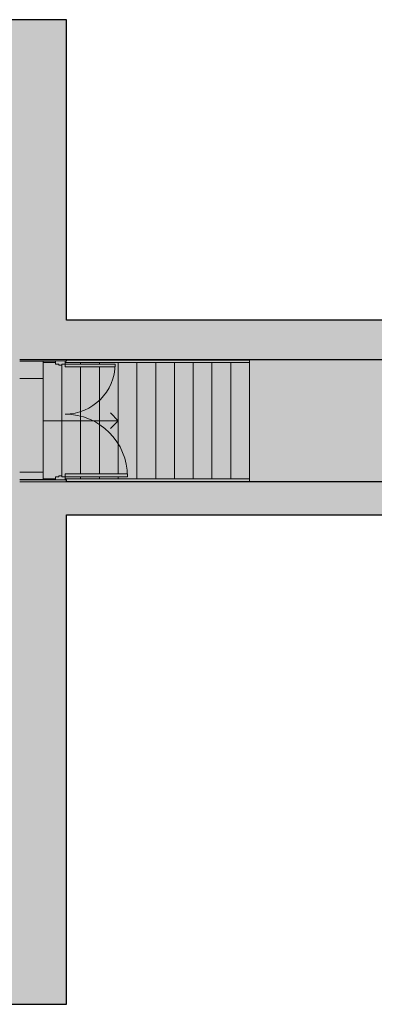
# Model space of a CAD drawing. Header units: inches. Extents: x -112469 to 885939, y -131046 to 286269.
# Tile 9 of 138: x -73776 to -68105, y -117025 to -101297. Entities that reach past the tile are written whole.
import ezdxf

# ---------------------------------------------------------------- set-up
doc = ezdxf.new("R2010")
doc.units = ezdxf.units.IN
doc.header["$MEASUREMENT"] = 0
doc.linetypes.add('Ponad', pattern=[0.396875, 0.238125, -0.15875])
for name, color, linetype, lineweight in [('A-AREA', 251, 'Continuous', 9), ('A-DETL-GENF', 254, 'Continuous', 9), ('A-DETL-THIN', 251, 'Continuous', 9), ('A-DOOR', 251, 'Continuous', 9), ('A-DOOR-FRAM', 251, 'Continuous', 18), ('A-FLOR', 251, 'Continuous', 9), ('A-FLOR-HRAL', 251, 'Continuous', 9), ('A-WALL', 251, 'Continuous', 9), ('A-WALL-PATT', 254, 'Continuous', 25), ('I-WALL', 251, 'Continuous', 9), ('S-STRS', 251, 'Continuous', 9), ('S-STRS-ANNO', 251, 'Continuous', 9)]:
    doc.layers.add(name, color=color, linetype=linetype, lineweight=lineweight)

# ---------------------------------------------------------------- blocks, each defined once
blk = doc.blocks.new('Typ poręczy górnej - Górna poręcz_wewnętrzny_-448708-3_Poziom parteru')
at = {"layer": 'A-FLOR-HRAL'}
for p, q in [((18213.1, -9386.3), (17920.6, -9386.3)), ((17883.1, -9390.3), (17903.1, -9390.3)), ((17918.1, -9390.3), (18213.1, -9390.3))]:
    blk.add_line(p, q, dxfattribs=at)
at = {"layer": 'A-FLOR-HRAL', "flags": 128}
for points in [[(17883.1, -9388.5), (17883.1, -9388.3), (17883.1, -9388)], [(18213.1, -9388), (18213.1, -9388.3), (18213.1, -9388.5)]]:
    blk.add_lwpolyline(points, dxfattribs=at)
blk = doc.blocks.new('Typ poręczy górnej - Górna poręcz_wewnętrzny_-V7-3_Poziom parteru')
at = {"layer": 'A-FLOR-HRAL'}
for p, q in [((17883.1, -9390.3), (17883.1, -9387.7)), ((18213.1, -9386.3), (17920.6, -9386.3)), ((18213.1, -9390.3), (18213.1, -9386.3)), ((17903.1, -9390.3), (17883.1, -9390.3)), ((18213.1, -9390.3), (17918.1, -9390.3))]:
    blk.add_line(p, q, dxfattribs=at)
blk = doc.blocks.new('Typ poręczy górnej - Górna poręcz_wewnętrzny_-448719-3_Poziom parteru')
at = {"layer": 'A-FLOR-HRAL'}
for p, q in [((17903.1, -9576.2), (17883.1, -9576.2)), ((18213.1, -9576.2), (17918.1, -9576.2)), ((17920.6, -9580.2), (18213.1, -9580.2))]:
    blk.add_line(p, q, dxfattribs=at)
at = {"layer": 'A-FLOR-HRAL', "flags": 128}
blk.add_lwpolyline([(18213.1, -9578), (18213.1, -9578.2), (18213.1, -9578.4)], dxfattribs=at)
blk = doc.blocks.new('Typ poręczy górnej - Górna poręcz_wewnętrzny_-V8-3_Poziom parteru')
at = {"layer": 'A-FLOR-HRAL'}
for p, q in [((17883.1, -9577.7), (17883.1, -9576.2)), ((17903.1, -9576.2), (17883.1, -9576.2)), ((18213.1, -9576.2), (17918.1, -9576.2)), ((18213.1, -9580.2), (18213.1, -9576.2)), ((18213.1, -9580.2), (17920.6, -9580.2))]:
    blk.add_line(p, q, dxfattribs=at)
blk = doc.blocks.new('Drzwi-korytarz-niesymetryczne-wpuszczane - Drzwi dwuskrzydłowe 1800 x 2100mm-575883-3_Poziom parteru')
at = {"layer": 'A-DOOR', "lineweight": 18}
for p, q in [((-85.5, -35.635), (-90, -35.635)), ((-90, -35.635), (-90, -135.635)), ((-85.5, -135.635), (-85.5, -35.635)), ((85.5, -35.635), (90, -35.635)), ((85.5, -115.635), (85.5, -35.635)), ((90, -35.635), (90, -115.635)), ((90, -115.635), (85.5, -115.635)), ((-90, -135.635), (-85.5, -135.635))]:
    blk.add_line(p, q, dxfattribs=at)
at = {"layer": 'A-DOOR'}
for centre, radius, start, end in [((-90, -35.635), 100, 270, 360), ((90, -35.635), 80, 180, 270)]:
    blk.add_arc(centre, radius, start, end, dxfattribs=at)
at = {"layer": 'A-DOOR-FRAM'}
for p, q in [((-95, -20.635), (-90, -20.635)), ((-95, -35.635), (-95, -20.635)), ((-90, -20.635), (-90, -25.55625)), ((-90, -25.55625), (-88.4125, -25.55625)), ((-90, -30.65875), (-90, -35.635)), ((-88.4125, -30.65875), (-90, -30.65875)), ((-88.4125, -25.55625), (-88.4125, -30.65875)), ((88.4125, -25.55625), (90, -25.55625)), ((88.4125, -30.65875), (88.4125, -25.55625)), ((90, -30.65875), (88.4125, -30.65875)), ((90, -20.635), (95, -20.635)), ((90, -25.55625), (90, -20.635)), ((90, -35.635), (90, -30.65875)), ((95, -20.635), (95, -35.635)), ((-90, -35.635), (-95, -35.635)), ((95, -35.635), (90, -35.635))]:
    blk.add_line(p, q, dxfattribs=at)
blk = doc.blocks.new('piwnica')
at = {"layer": 'A-DETL-GENF', "true_color": 0xe5e5e5}
for points in [[(19076.09, -1014.99), (19076.09, 6052.75), (17526.09, 6052.75), (17526.09, 6582.75), (21526.09, 6582.75), (21526.09, 6052.75), (19476.09, 6052.75), (19476.09, -1014.99), (24246.09, -1014.99), (24246.09, 6052.75), (22426.09, 6052.75), (22426.09, 6582.75), (24246.09, 6582.75), (24246.09, 8532.75), (22966.09, 8532.75), (22966.09, 8872.75), (24246.09, 8872.75), (24246.09, 10012.75), (22924.74, 10012.75), (22924.74, 10072.75), (23116.09, 10072.75), (23116.09, 10056.4), (23136.09, 10056.4), (23136.09, 10102.75), (23196.09, 10102.75), (23196.09, 10056.4), (23216.09, 10056.4), (23216.09, 10072.75), (24246.09, 10072.75), (24246.09, 10982.75), (23216.09, 10982.75), (23216.09, 10999.1), (23196.09, 10999.1), (23196.09, 10952.75), (23136.09, 10952.75), (23136.09, 11062.75), (23196.09, 11062.75), (23196.09, 11016.4), (23216.09, 11016.4), (23216.09, 11042.75), (24246.09, 11042.75), (24246.09, 11992.75), (23196.09, 11992.75), (23196.09, 11912.75), (23136.09, 11912.75), (23136.09, 11992.75), (22936.09, 11992.75), (22936.09, 12232.75), (22826.09, 12232.75), (22826.09, 12292.75), (22996.09, 12292.75), (22996.09, 12052.75), (24246.09, 12052.75), (24246.09, 13212.75), (21916.09, 13212.75), (21916.09, 12292.75), (21976.09, 12292.75), (21976.09, 12232.75), (21916.09, 12232.75), (21916.09, 10072.75), (22074.74, 10072.75), (22074.74, 10012.75), (21916.09, 10012.75), (21916.09, 8872.75), (21966.09, 8872.75), (21966.09, 8532.75), (21816.09, 8532.75), (21816.09, 8872.75), (21862.44, 8872.75), (21862.44, 8892.75), (21856.09, 8892.75), (21856.09, 10012.75), (21697.44, 10012.75), (21697.44, 10072.75), (21856.09, 10072.75), (21856.09, 12232.75), (21796.09, 12232.75), (21796.09, 12292.75), (21856.09, 12292.75), (21856.09, 13212.75), (19476.09, 13212.75), (19476.09, 12052.75), (20776.09, 12052.75), (20776.09, 12292.75), (20946.09, 12292.75), (20946.09, 12232.75), (20836.09, 12232.75), (20836.09, 11992.75), (20636.09, 11992.75), (20636.09, 11912.75), (20576.09, 11912.75), (20576.09, 11992.75), (19476.09, 11992.75), (19476.09, 11042.75), (20556.09, 11042.75), (20556.09, 11016.4), (20576.09, 11016.4), (20576.09, 11062.75), (20636.09, 11062.75), (20636.09, 10952.75), (20576.09, 10952.75), (20576.09, 10999.1), (20556.09, 10999.1), (20556.09, 10982.75), (19476.09, 10982.75), (19476.09, 10072.75), (20556.09, 10071.66), (20556.09, 10056.4), (20576.09, 10056.4), (20576.09, 10102.75), (20636.09, 10102.75), (20636.09, 10056.4), (20656.09, 10056.4), (20656.09, 10072.75), (20847.44, 10072.75), (20847.44, 10012.75), (19476.09, 10012.75), (19476.09, 8872.75), (20816.09, 8872.75), (20816.09, 8532.75), (18526.09, 8532.75), (18526.09, 8872.75), (18976.09, 8872.75), (18976.09, 13212.75), (17176.09, 13212.75), (17176.09, 8872.75), (17626.09, 8872.75), (17626.09, 8532.75), (16326.09, 8532.75), (16326.09, 8872.75), (17076.09, 8872.75), (17076.09, 13212.75), (14196.09, 13212.75), (14196.09, 8872.75), (15426.09, 8872.75), (15426.09, 8532.75), (14196.09, 8532.75), (14196.09, 6582.75), (16626.09, 6582.75), (16626.09, 6052.75), (14196.09, 6052.75), (14196.09, -1014.99), (18580.69, -1014.99)], [(40276.09, 6582.75), (40276.09, 7107.75), (40396.09, 7107.75), (40396.09, 8007.75), (40276.09, 8007.75), (40276.09, 8532.75), (24996.09, 8532.75), (24996.09, 8512.75), (24246.09, 8512.75), (24246.09, 6612.75), (24996.09, 6612.75), (24996.09, 6582.75), (38602.34, 6582.75)]]:
    blk.add_hatch(color=254, dxfattribs=at).paths.add_polyline_path(points)
at = {"layer": 'A-DETL-GENF'}
h = blk.add_hatch(color=251, dxfattribs=at)
h.paths.add_polyline_path([(24921.09, 6582.75), (24996.09, 6582.75), (24996.09, 6612.75), (24246.09, 6612.75), (24246.09, 6582.75), (24900.82, 6582.75)])
h.paths.add_polyline_path([(24900.82, 8512.75), (24996.09, 8512.75), (24996.09, 8532.75), (24246.09, 8532.75), (24246.09, 8512.75), (24870.31, 8512.75)])
at = {"layer": 'A-WALL-PATT', "lineweight": 9}
h = blk.add_hatch(color=251, dxfattribs=at)
h.paths.add_polyline_path([(24996.09, 13212.75), (24996.09, 13962.75), (23596.09, 13962.75), (23596.09, 13212.75), (24246.09, 13212.75)])
h.paths.add_polyline_path([(21856.09, 13212.75), (22296.09, 13212.75), (22296.09, 13962.75), (21726.09, 13962.75), (21726.09, 13212.75), (21820.05, 13212.75)])
h.paths.add_polyline_path([(20426.09, 13212.75), (20426.09, 13962.75), (18756.09, 13962.75), (18756.09, 13212.75), (20059.61, 13212.75)])
h.paths.add_polyline_path([(17076.09, 13212.75), (17456.09, 13212.75), (17456.09, 13962.75), (16676.09, 13962.75), (16676.09, 13212.75)])
h.paths.add_polyline_path([(15196.09, 13212.75), (15376.09, 13212.75), (15376.09, 13962.75), (15196.09, 13962.75), (15196.09, 13396.56)])
h = blk.add_hatch(color=251, dxfattribs=at)
h.paths.add_polyline_path([(19076.09, -1014.99), (19476.09, -1014.99), (19476.09, 6052.75), (21526.09, 6052.75), (21526.09, 6582.75), (17526.09, 6582.75), (17526.09, 6052.75), (19076.09, 6052.75), (19076.09, 293.29)])
h.paths.add_polyline_path([(14778.28, 6052.75), (16626.09, 6052.75), (16626.09, 6582.75), (14196.09, 6582.75), (14196.09, 6052.75)])
h.paths.add_polyline_path([(23580.49, 6052.75), (24246.09, 6052.75), (24246.09, 6582.75), (22426.09, 6582.75), (22426.09, 6052.75), (22966.09, 6052.75)])
h.paths.add_polyline_path([(23580.49, 8532.75), (24246.09, 8532.75), (24246.09, 8872.75), (22966.09, 8872.75), (22966.09, 8532.75), (23012.44, 8532.75)])
h.paths.add_polyline_path([(21816.09, 8532.75), (21966.09, 8532.75), (21966.09, 8872.75), (21916.09, 8872.75), (21916.09, 10012.75), (22074.74, 10012.75), (22074.74, 10072.75), (21916.09, 10072.75), (21916.09, 12232.75), (21976.09, 12232.75), (21976.09, 12292.75), (21916.09, 12292.75), (21916.09, 13212.75), (21856.09, 13212.75), (21856.09, 12292.75), (21796.09, 12292.75), (21796.09, 12232.75), (21856.09, 12232.75), (21856.09, 10072.75), (21697.44, 10072.75), (21697.44, 10012.75), (21856.09, 10012.75), (21857.15, 8892.75), (21862.44, 8892.75), (21862.44, 8872.75), (21816.09, 8872.75), (21816.09, 8567.75)])
h.paths.add_polyline_path([(19476.09, 8532.75), (20816.09, 8532.75), (20816.09, 8872.75), (19476.09, 8872.75), (19476.09, 10012.75), (20847.44, 10012.75), (20847.44, 10072.75), (20656.09, 10072.75), (20656.09, 10056.4), (20636.09, 10056.4), (20636.09, 10102.75), (20576.09, 10102.75), (20576.09, 10056.4), (20556.09, 10056.4), (20556.09, 10072.75), (19476.09, 10072.75), (19476.09, 10982.75), (20556.09, 10982.75), (20556.09, 10999.1), (20576.09, 10999.1), (20576.09, 10952.75), (20636.09, 10952.75), (20636.09, 11062.75), (20576.09, 11062.75), (20576.09, 11016.4), (20556.09, 11016.4), (20556.09, 11042.75), (19476.09, 11042.75), (19476.09, 11992.75), (20576.09, 11992.75), (20576.09, 11912.75), (20636.09, 11912.75), (20636.09, 11992.75), (20836.09, 11992.75), (20836.09, 12232.75), (20946.09, 12232.75), (20946.09, 12292.75), (20776.09, 12292.75), (20776.09, 12052.75), (19476.09, 12052.75), (19476.09, 13212.75), (18976.09, 13212.75), (18976.09, 8872.75), (18526.09, 8872.75), (18526.09, 8532.75), (18976.09, 8532.75)])
h.paths.add_polyline_path([(17418.94, 8532.75), (17626.09, 8532.75), (17626.09, 8872.75), (17176.09, 8872.75), (17176.09, 13212.75), (17076.09, 13212.75), (17076.09, 8872.75), (16326.09, 8872.75), (16326.09, 8532.75), (16538.72, 8532.75)])
h.paths.add_polyline_path([(14196.09, 8532.75), (15426.09, 8532.97), (15426.09, 8872.75), (14196.09, 8872.75)])
h.paths.add_polyline_path([(23580.49, 10012.75), (24246.09, 10012.75), (24246.09, 10072.75), (23216.09, 10071.61), (23216.09, 10056.4), (23196.09, 10056.4), (23196.09, 10102.75), (23136.09, 10102.75), (23136.09, 10056.4), (23116.09, 10056.4), (23116.09, 10072.75), (22924.74, 10072.75), (22924.74, 10012.75), (23302.31, 10012.75)])
h.paths.add_polyline_path([(23196.09, 10952.75), (23196.09, 10999.1), (23216.09, 10999.1), (23216.09, 10982.75), (24246.09, 10982.75), (24246.09, 11042.75), (23216.09, 11042.75), (23216.09, 11016.4), (23196.09, 11016.4), (23196.09, 11062.75), (23136.09, 11062.75), (23136.09, 10952.75), (23171.09, 10952.75)])
h.paths.add_polyline_path([(23171.09, 11912.75), (23196.09, 11912.75), (23196.09, 11992.75), (24246.09, 11992.75), (24246.09, 12052.75), (22996.09, 12052.75), (22996.09, 12292.75), (22826.09, 12292.75), (22826.09, 12232.75), (22936.09, 12232.75), (22936.09, 11992.75), (23136.09, 11992.75), (23136.09, 11912.75)])
h = blk.add_hatch(color=251, dxfattribs=at)
h.paths.add_polyline_path([(24246.09, -1014.99), (24996.09, -1014.99), (24996.09, 6582.75), (24246.09, 6582.75), (24246.09, 293.29)])
h.paths.add_polyline_path([(24621.09, 8532.75), (24996.09, 8532.75), (24996.09, 13212.75), (24246.09, 13212.75), (24246.09, 8532.75), (24460.71, 8532.75)])
for points in [[(28861.81, 8532.75), (34596.09, 8532.75), (34596.09, 9162.75), (24996.09, 9162.75), (24996.09, 8532.75), (27101.37, 8532.75)], [(35903.58, 6052.75), (36946.09, 6052.75), (36946.09, 6582.75), (24996.09, 6582.75), (24996.09, 6052.75), (28861.81, 6052.75)]]:
    blk.add_hatch(color=251, dxfattribs=at).paths.add_polyline_path(points)
h = blk.add_hatch(color=251, dxfattribs=at)
h.paths.add_polyline_path([(24996.09, -1764.99), (24996.09, -1014.99), (22830.69, -1014.99), (22830.69, -1764.99), (24246.09, -1764.99)])
h.paths.add_polyline_path([(20456.09, -1764.99), (20456.09, -1014.99), (18580.69, -1014.99), (18580.69, -1764.99), (19476.09, -1764.99)])
h.paths.add_polyline_path([(16206.09, -1764.99), (16206.09, -1014.99), (14196.09, -1014.99), (14196.09, -1764.99), (14778.28, -1764.99)])
at = {"layer": 'A-AREA', "color": 251}
blk.add_line((24621.09, 6732.75), (24621.09, 8232.75), dxfattribs=at)
at = {"layer": 'A-DETL-THIN', "color": 251}
for p, q in [((40276.09, 8532.75), (24246.09, 8532.75)), ((24246.09, 6582.75), (40276.09, 6582.75))]:
    blk.add_line(p, q, dxfattribs=at)
at = {"layer": 'A-FLOR', "color": 251}
for p, q in [((24621.09, 8232.75), (24246.09, 8232.75)), ((24621.09, 6732.75), (24621.09, 8232.75)), ((24246.09, 6732.75), (24621.09, 6732.75))]:
    blk.add_line(p, q, dxfattribs=at)
at = {"layer": 'A-WALL', "color": 251, "lineweight": 25}
for p, q in [((24996.09, 13962.75), (23596.09, 13962.75)), ((24996.09, 9162.75), (24996.09, 13962.75)), ((34096.09, 9162.75), (24996.09, 9162.75)), ((24246.09, 8512.75), (24821.09, 8512.75)), ((24971.09, 8512.75), (24996.09, 8512.75)), ((24996.09, 8512.75), (24996.09, 8532.75)), ((24996.09, 8532.75), (38829.74, 8532.75)), ((24821.09, 6612.75), (24246.09, 6612.75)), ((24996.09, 6612.75), (24971.09, 6612.75)), ((24996.09, 6582.75), (24996.09, 6612.75)), ((24996.09, -1764.99), (24996.09, 6052.75)), ((22830.69, -1764.99), (24996.09, -1764.99))]:
    blk.add_line(p, q, dxfattribs=at)
at = {"layer": 'I-WALL', "color": 251, "lineweight": 25}
for p, q in [((36946.09, 6582.75), (24996.09, 6582.75)), ((24996.09, 6052.75), (36946.09, 6052.75))]:
    blk.add_line(p, q, dxfattribs=at)
at = {"layer": 'S-STRS', "color": 251, "linetype": 'Ponad'}
for p, q in [((25221.09, 8527.35), (25221.09, 8532.75)), ((25521.09, 8527.35), (25521.09, 8532.75)), ((25821.09, 8527.35), (25821.09, 8532.75)), ((26121.09, 8527.35), (26121.09, 8532.75)), ((26421.09, 8527.35), (26421.09, 8532.75)), ((26721.09, 8527.35), (26721.09, 8532.75)), ((27021.09, 8527.35), (27021.09, 8532.75)), ((27321.09, 8527.35), (27321.09, 8532.75)), ((27621.09, 8527.35), (27621.09, 8532.75)), ((27921.09, 8527.35), (27921.09, 8532.75)), ((24921.09, 6678.63), (24921.09, 8446.88)), ((25221.09, 8462.75), (25221.09, 8487.35)), ((25221.09, 6707.75), (25221.09, 8417.75)), ((25521.09, 8462.75), (25521.09, 8487.35)), ((25521.09, 6707.75), (25521.09, 8417.75)), ((25821.09, 6707.75), (25821.09, 8487.35)), ((26121.09, 6628.15), (26121.09, 8487.35)), ((26421.09, 6628.15), (26421.09, 8487.35)), ((26721.09, 6628.15), (26721.09, 8487.35)), ((27021.09, 6628.15), (27021.09, 8487.35)), ((27321.09, 6628.15), (27321.09, 8487.35)), ((27621.09, 6628.15), (27621.09, 8487.35)), ((27921.09, 6628.15), (27921.09, 8487.35)), ((25221.09, 6628.15), (25221.09, 6662.75)), ((25521.09, 6628.15), (25521.09, 6662.75)), ((25821.09, 6628.15), (25821.09, 6662.75)), ((25221.09, 6582.75), (25221.09, 6588.15)), ((25521.09, 6582.75), (25521.09, 6588.15)), ((25821.09, 6582.75), (25821.09, 6588.15)), ((26121.09, 6582.75), (26121.09, 6588.15)), ((26421.09, 6582.75), (26421.09, 6588.15)), ((26721.09, 6582.75), (26721.09, 6588.15)), ((27021.09, 6582.75), (27021.09, 6588.15)), ((27321.09, 6582.75), (27321.09, 6588.15)), ((27621.09, 6582.75), (27621.09, 6588.15)), ((27921.09, 6582.75), (27921.09, 6588.15))]:
    blk.add_line(p, q, dxfattribs=at)
at = {"layer": 'S-STRS', "color": 251}
for p, q in [((25221.09, 8527.35), (25221.09, 8532.75)), ((25521.09, 8527.35), (25521.09, 8532.75)), ((25821.09, 8527.35), (25821.09, 8532.75)), ((26121.09, 8527.35), (26121.09, 8532.75)), ((26421.09, 8527.35), (26421.09, 8532.75)), ((26721.09, 8527.35), (26721.09, 8532.75)), ((27021.09, 8527.35), (27021.09, 8532.75)), ((27321.09, 8527.35), (27321.09, 8532.75)), ((27621.09, 8527.35), (27621.09, 8532.75)), ((27921.09, 8527.35), (27921.09, 8532.75)), ((24621.09, 6628.15), (24621.09, 8487.35)), ((24921.09, 6678.63), (24921.09, 8446.88)), ((25221.09, 8462.75), (25221.09, 8487.35)), ((25221.09, 6707.75), (25221.09, 8417.75)), ((25521.09, 8462.75), (25521.09, 8487.35)), ((25521.09, 6707.75), (25521.09, 8417.75)), ((25821.09, 6707.75), (25821.09, 8487.35)), ((26121.09, 6628.15), (26121.09, 8487.35)), ((26421.09, 6628.15), (26421.09, 8487.35)), ((26721.09, 6628.15), (26721.09, 8487.35)), ((27021.09, 6628.15), (27021.09, 8487.35)), ((27321.09, 6628.15), (27321.09, 8487.35)), ((27621.09, 6628.15), (27621.09, 8487.35)), ((27921.09, 6628.15), (27921.09, 8487.35)), ((25221.09, 6628.15), (25221.09, 6662.75)), ((25521.09, 6628.15), (25521.09, 6662.75)), ((25821.09, 6628.15), (25821.09, 6662.75)), ((25221.09, 6582.75), (25221.09, 6588.15)), ((25521.09, 6582.75), (25521.09, 6588.15)), ((25821.09, 6582.75), (25821.09, 6588.15)), ((26121.09, 6582.75), (26121.09, 6588.15)), ((26421.09, 6582.75), (26421.09, 6588.15)), ((26721.09, 6582.75), (26721.09, 6588.15)), ((27021.09, 6582.75), (27021.09, 6588.15)), ((27321.09, 6582.75), (27321.09, 6588.15)), ((27621.09, 6582.75), (27621.09, 6588.15)), ((27921.09, 6582.75), (27921.09, 6588.15))]:
    blk.add_line(p, q, dxfattribs=at)
at = {"layer": 'S-STRS-ANNO', "color": 251}
for p, q in [((24921.09, 7557.75), (24621.09, 7557.75)), ((25221.09, 7557.75), (24921.09, 7557.75)), ((25521.09, 7557.75), (25221.09, 7557.75)), ((25821.09, 7557.75), (25521.09, 7557.75)), ((25821.09, 7557.75), (25696.09, 7682.75)), ((25821.09, 7557.75), (25696.09, 7432.75))]:
    blk.add_line(p, q, dxfattribs=at)
at = {"layer": 'A-DOOR', "color": 251, "xscale": 10, "yscale": 10, "zscale": 10, "rotation": 89.99999999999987}
blk.add_blockref('Drzwi-korytarz-niesymetryczne-wpuszczane - Drzwi dwuskrzydłowe 1800 x 2100mm-575883-3_Poziom parteru', (24614.74, 7562.75), dxfattribs=at)
at = {"layer": 'A-FLOR-HRAL', "color": 251, "xscale": 10, "yscale": 10, "zscale": 10}
for name in ['Typ poręczy górnej - Górna poręcz_wewnętrzny_-448708-3_Poziom parteru', 'Typ poręczy górnej - Górna poręcz_wewnętrzny_-V7-3_Poziom parteru', 'Typ poręczy górnej - Górna poręcz_wewnętrzny_-448719-3_Poziom parteru', 'Typ poręczy górnej - Górna poręcz_wewnętrzny_-V8-3_Poziom parteru']:
    blk.add_blockref(name, (-154210.13, 102389.9), dxfattribs=at)

msp = doc.modelspace()

# ---------------------------------------------------------------- block references
msp.add_blockref('piwnica', (-98022, -115260))

doc.saveas('drawing.dxf')
